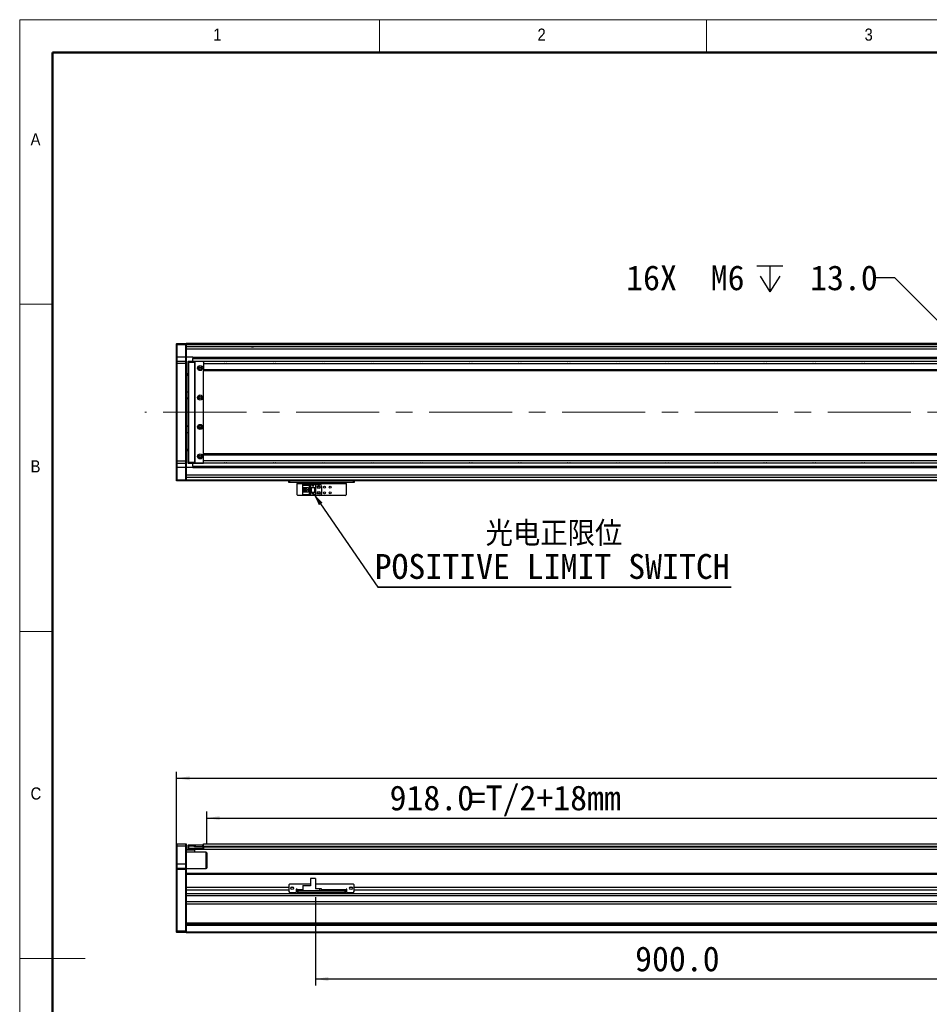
# Model space of a CAD drawing. Header units: millimetres. Extents: x 40 to 3320, y 40 to 2336.
# Tile 2 of 8: x 40 to 1153, y 1132 to 2336. Entities that reach past the tile are written whole.
import ezdxf

# ---------------------------------------------------------------- set-up
doc = ezdxf.new("R2010")
doc.units = ezdxf.units.MM
doc.header["$LTSCALE"] = 8
doc.linetypes.add('CENTERX2', pattern=[20.32, 12.7, -2.54, 2.54, -2.54])
doc.layers.add('DIMNS', color=7, linetype='Continuous')
doc.styles.add('SLDTEXTSTYLE0', font='Gothic.ttf', dxfattribs={"width": 0.913})
doc.styles.add('SLDTEXTSTYLE7', font='txt')
doc.styles.add('SLDTEXTSTYLE8', font='txt', dxfattribs={"bigfont": 'bigfont'})
doc.dimstyles.new('SLDDIMSTYLE1', dxfattribs={"dimtxt": 30.4, "dimasz": 16, "dimexe": 0, "dimexo": 0.0625, "dimgap": 7.6, "dimtad": 0, "dimtih": 1, "dimtoh": 1, "dimdec": 6, "dimrnd": 1e-09, "dimzin": 12, "dimdsep": 46, "dimtxsty": 'SLDTEXTSTYLE7', "dimsah": 1, "dimcen": 0, "dimadec": 0, "dimazin": 3, "dimtfac": 1, "dimtdec": 1, "dimtofl": 0, "dimtmove": 0, "dimatfit": 3, "dimfxl": 0, "dimfrac": 2, "dimtolj": 1, "dimtzin": 12, "dimarcsym": 0})
doc.dimstyles.new('SLDDIMSTYLE3', dxfattribs={"dimtxt": 30.4, "dimasz": 16, "dimexe": 0, "dimexo": 0.0625, "dimgap": 7.6, "dimtad": 2, "dimdec": 1, "dimrnd": 1e-09, "dimzin": 4, "dimdsep": 46, "dimtxsty": 'SLDTEXTSTYLE7', "dimsah": 1, "dimcen": 0.09, "dimadec": 0, "dimazin": 1, "dimtfac": 1, "dimtdec": 1, "dimtofl": 0, "dimtmove": 0, "dimatfit": 3, "dimfxl": 0, "dimfrac": 2, "dimtolj": 1, "dimtzin": 12, "dimarcsym": 0})
doc.dimstyles.new('SLDDIMSTYLE4', dxfattribs={"dimtxt": 0.18, "dimasz": 16, "dimexe": 0, "dimexo": 0.0625, "dimgap": 0, "dimtad": 0, "dimtih": 1, "dimtoh": 1, "dimdec": 0, "dimrnd": 1e-09, "dimzin": 0, "dimdsep": 46, "dimtxsty": 'Standard', "dimsah": 1, "dimcen": 0.09, "dimadec": 0, "dimazin": 0, "dimtfac": 16, "dimtdec": 0, "dimtofl": 0, "dimtmove": 0, "dimatfit": 3, "dimfxl": 0, "dimfrac": 2, "dimtolj": 1, "dimtzin": 0, "dimarcsym": 0})

# ---------------------------------------------------------------- blocks, each defined once
blk = doc.blocks.new('SW_SYMBOL_HOLE_DEPTH')
at = {"layer": 'DIMNS', "color": 0}
for p, q in [((0, 7000), (6400, 7000)), ((3200, 7000), (3200, 600)), ((800, 4440), (3200, 600)), ((5600, 4440), (3200, 600))]:
    blk.add_line(p, q, dxfattribs=at)
blk = doc.blocks.new('_D_1')
at = {"layer": 'DIMNS'}
for p, q in [((1110.4, 2020.3), (1084.7, 2020.3)), ((1199.9, 1930.8), (1110.4, 2020.3))]:
    blk.add_line(p, q, dxfattribs=at)
blk.add_solid([(1199.9, 1930.8), (1190.3, 1943.8), (1186.9, 1940.4)], dxfattribs=at)
at = {"layer": 'DIMNS', "xscale": 0.004985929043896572, "yscale": 0.004985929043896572, "zscale": 0.004985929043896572}
blk.add_blockref('SW_SYMBOL_HOLE_DEPTH', (941.6, 2000.2), dxfattribs=at)
at = {"layer": 'DIMNS', "char_height": 30.4, "attachment_point": 1, "style": 'SLDTEXTSTYLE7'}
for s, insert in [('16X  M6 ', (781.8, 2035.6)), (' 13.0', (986.1, 2035.6))]:
    blk.add_mtext(s, dxfattribs=dict(at, insert=insert))
blk = doc.blocks.new('SW_NOTE_3')
at = {"layer": 'DIMNS', "color": 0}
for p, q in [((0, 0), (432.2, 0)), ((432.2, 0), (0, 0)), ((0, 0), (432.2, 0)), ((432.2, 0), (0, 0)), ((0, 0), (432.2, 0)), ((432.2, 0), (0, 0))]:
    blk.add_line(p, q, dxfattribs=at)
at = {"layer": 'DIMNS', "color": 0, "char_height": 30.4, "attachment_point": 2}
for s, insert, style in [('光电正限位', (215.3, 80.9), 'SLDTEXTSTYLE8'), ('POSITIVE LIMIT SWITCH', (213.1, 40.7), 'SLDTEXTSTYLE7')]:
    blk.add_mtext(s, dxfattribs=dict(at, insert=insert, style=style))
blk = doc.blocks.new('_D_13')
at = {"layer": 'DIMNS'}
for p, q in [((231.7, 1307.1), (231.7, 1416.4)), ((2391.7, 1307.1), (2391.7, 1416.4)), ((231.7, 1408.4), (2391.7, 1408.4))]:
    blk.add_line(p, q, dxfattribs=at)
for points in [[(231.7, 1408.4), (247.7, 1406), (247.7, 1410.8)], [(2391.7, 1408.4), (2375.7, 1410.8), (2375.7, 1406)]]:
    blk.add_solid(points, dxfattribs=at)
at = {"layer": 'DIMNS', "insert": (1263.2, 1448.3), "char_height": 30.4, "attachment_point": 1, "style": 'SLDTEXTSTYLE7'}
blk.add_mtext('2160.0', dxfattribs=at)
blk = doc.blocks.new('_D_14')
at = {"layer": 'DIMNS'}
for p, q in [((268.7, 1327.6), (268.7, 1367.7)), ((1186.7, 1337.3), (1186.7, 1367.7)), ((268.7, 1359.7), (1186.7, 1359.7))]:
    blk.add_line(p, q, dxfattribs=at)
for points in [[(268.7, 1359.7), (284.7, 1357.3), (284.7, 1362.1)], [(1186.7, 1359.7), (1170.7, 1362.1), (1170.7, 1357.3)]]:
    blk.add_solid(points, dxfattribs=at)
at = {"layer": 'DIMNS', "char_height": 30.4, "attachment_point": 1, "style": 'SLDTEXTSTYLE7'}
for s, insert in [('918.0', (492.4, 1399.6)), ('=T/2+18mm', (589.2, 1399.6))]:
    blk.add_mtext(s, dxfattribs=dict(at, insert=insert))
blk = doc.blocks.new('_D_17')
at = {"layer": 'DIMNS'}
for p, q in [((1301.7, 1270.2), (1301.7, 1155)), ((401.7, 1263.2), (401.7, 1155)), ((401.7, 1163), (1301.7, 1163))]:
    blk.add_line(p, q, dxfattribs=at)
for points in [[(401.7, 1163), (417.7, 1160.6), (417.7, 1165.4)], [(1301.7, 1163), (1285.7, 1165.4), (1285.7, 1160.6)]]:
    blk.add_solid(points, dxfattribs=at)
at = {"layer": 'DIMNS', "insert": (792.7, 1202.8), "char_height": 30.4, "attachment_point": 1, "style": 'SLDTEXTSTYLE7'}
blk.add_mtext('900.0', dxfattribs=at)

msp = doc.modelspace()

# ---------------------------------------------------------------- linework, layer by layer
at = {"color": 7, "linetype": 'Continuous', "lineweight": 18}
for p, q in [((3320, 2336), (40, 2336)), ((40, 2336), (40, 40)), ((480, 2296), (480, 2336)), ((880, 2336), (880, 2296)), ((80, 2296), (3280, 2296)), ((80, 2296), (80, 80)), ((80, 1988), (40, 1988)), ((40, 1588), (80, 1588)), ((40, 1188), (120, 1188))]:
    msp.add_line(p, q, dxfattribs=at)
at = {"color": 7, "linetype": 'Continuous', "lineweight": 50}
for p, q in [((3280, 2296), (80, 2296)), ((80, 2296), (80, 80))]:
    msp.add_line(p, q, dxfattribs=at)
at = {"color": 7, "linetype": 'Continuous', "lineweight": 25}
for p, q in [((231.7023666, 1939.6901457), (232.0024164, 1939.9901433)), ((231.7023666, 1938.4901477), (231.7023666, 1939.6901457)), ((231.7023666, 1938.4901477), (232.0024164, 1938.4901477)), ((231.7023666, 1923.4901471), (231.7023666, 1938.4901477)), ((232.0024164, 1939.9901433), (232.0024164, 1938.4901477)), ((232.0024164, 1939.9901433), (243.4024007, 1939.9901433)), ((243.4024007, 1938.4901477), (232.0024164, 1938.4901477)), ((232.0024164, 1938.4901477), (232.0024164, 1923.4901471)), ((243.4024007, 1938.4901477), (243.4024007, 1939.9901433)), ((243.4024007, 1939.9901433), (243.7024505, 1939.6901457)), ((243.4024007, 1938.4901477), (243.7024505, 1938.4901477)), ((243.4024007, 1923.4901471), (243.4024007, 1938.4901477)), ((1215.7024087, 1939.9901433), (243.7024505, 1939.9901433)), ((243.7024505, 1939.9901433), (243.7024505, 1939.6901457)), ((243.7024505, 1939.6901457), (243.7024505, 1938.4901477)), ((1215.7024087, 1939.4901423), (243.7024505, 1939.4901423)), ((243.7024505, 1938.4901477), (243.7024505, 1923.4901471)), ((1215.7024087, 1938.4901477), (243.7024505, 1938.4901477)), ((361.7024214, 1939.7901474), (1215.7024087, 1939.7901474)), ((361.7024214, 1939.7901474), (361.7024214, 1939.590144)), ((361.7024214, 1939.590144), (1215.7024087, 1939.590144)), ((361.7024214, 1939.4901423), (361.7024214, 1939.590144)), ((1186.7024095, 1935.9950079), (243.7024505, 1935.9950079)), ((231.7023666, 1923.4901471), (232.0024164, 1923.4901471)), ((231.7023666, 1918.1901431), (231.7023666, 1923.4901471)), ((232.0024164, 1918.4901445), (231.7023666, 1918.1901431)), ((231.7023666, 1915.4901458), (231.7023666, 1918.1901431)), ((232.0024164, 1915.4901458), (231.7023666, 1915.4901458)), ((231.7023666, 1796.4901431), (231.7023666, 1915.4901458)), ((232.0024164, 1923.4901471), (232.0024164, 1918.4901445)), ((243.4024007, 1923.4901471), (232.0024164, 1923.4901471)), ((232.0024164, 1918.4901445), (232.0024164, 1915.4901458)), ((232.0024164, 1918.4901445), (243.4024007, 1918.4901445)), ((243.4024007, 1915.4901458), (232.0024164, 1915.4901458)), ((232.0024164, 1915.4901458), (232.0024164, 1796.4901431)), ((243.4024007, 1918.4901445), (243.4024007, 1923.4901471)), ((243.4024007, 1923.4901471), (243.7024505, 1923.4901471)), ((243.4024007, 1915.4901458), (243.4024007, 1918.4901445)), ((243.4024007, 1918.4901445), (243.7024505, 1918.1901431)), ((243.4024007, 1915.4901458), (243.7024505, 1915.4901458)), ((243.4024007, 1796.4901431), (243.4024007, 1915.4901458)), ((243.7024505, 1923.4901471), (243.7024505, 1918.1901431)), ((251.7024667, 1923.4901471), (243.7024505, 1923.4901471)), ((243.7024505, 1918.1901431), (243.7024505, 1915.4901458)), ((243.7024505, 1915.4901458), (243.7024505, 1796.4901431)), ((246.2023885, 1918.1901431), (246.5024383, 1918.4901445)), ((246.2023885, 1916.9901451), (246.2023885, 1918.1901431)), ((246.2023885, 1916.9901451), (246.5024383, 1916.9901451)), ((246.2023885, 1794.9901438), (246.2023885, 1916.9901451)), ((246.5024383, 1918.4901445), (246.5024383, 1916.9901451)), ((246.5024383, 1918.4901445), (253.702441, 1918.4901445)), ((253.702441, 1916.9901451), (246.5024383, 1916.9901451)), ((246.5024383, 1916.9901451), (246.5024383, 1794.9901438)), ((251.7024667, 1923.4901471), (1186.7024095, 1923.4901471)), ((251.7024667, 1923.4901471), (251.7024667, 1923.1829448)), ((251.7024667, 1923.1829448), (1186.7024095, 1923.1829448)), ((251.7024667, 1923.1829448), (251.7024667, 1922.1002488)), ((251.7024667, 1922.1002488), (251.7024667, 1921.7930464)), ((251.7024667, 1922.1002488), (1186.7024095, 1922.1002488)), ((251.7024667, 1918.4901445), (251.7024667, 1921.7930464)), ((251.7024667, 1921.7930464), (1186.7024095, 1921.7930464)), ((253.702441, 1918.4901445), (253.702441, 1916.9901451)), ((253.702441, 1918.4901445), (264.4024284, 1918.4901445)), ((264.4024284, 1918.1901431), (253.702441, 1918.1901431)), ((253.702441, 1916.9901451), (253.702441, 1794.9901438)), ((254.7023685, 1917.9901434), (254.2024047, 1917.4901462)), ((254.2024047, 1917.4901462), (254.2024047, 1794.4901428)), ((264.2023952, 1917.9901434), (254.7023685, 1917.9901434)), ((264.702359, 1917.4901462), (264.2023952, 1917.9901434)), ((264.4024284, 1918.4901445), (264.4024284, 1918.1901431)), ((264.702359, 1918.1901431), (264.4024284, 1918.4901445)), ((264.4024284, 1917.7901438), (264.4024284, 1918.1901431)), ((264.702359, 1918.1901431), (264.4024284, 1918.1901431)), ((264.702359, 1918.1901431), (264.702359, 1917.9901434)), ((2358.70246, 1917.9901434), (264.702359, 1917.9901434)), ((264.702359, 1917.9901434), (264.702359, 1917.4901462)), ((264.702359, 1917.3518187), (264.702359, 1917.4901462)), ((264.702359, 1917.3518187), (264.702359, 1914.9901411)), ((2358.70246, 1914.9901411), (264.702359, 1914.9901411)), ((264.702359, 1914.9901411), (264.702359, 1907.9901418)), ((246.2023885, 1902.9901429), (243.7024505, 1902.9901429)), ((2358.70246, 1907.9901418), (264.702359, 1907.9901418)), ((264.702359, 1907.9901418), (264.702359, 1906.9901398)), ((264.702359, 1804.9901454), (264.702359, 1906.9901435)), ((264.702359, 1906.9901398), (2358.70246, 1906.9901398)), ((246.2023885, 1900.9901462), (243.7024505, 1900.9901462)), ((243.7024505, 1880.9901448), (246.2023885, 1880.9901448)), ((243.7024505, 1873.4901445), (246.2023885, 1873.4901445)), ((246.2023885, 1872.4901444), (243.7024505, 1872.4901444)), ((243.7024505, 1839.4901445), (246.2023885, 1839.4901445)), ((246.2023885, 1838.4901444), (243.7024505, 1838.4901444)), ((246.2023885, 1830.9901441), (243.7024505, 1830.9901441)), ((243.7024505, 1810.9901427), (246.2023885, 1810.9901427)), ((246.2023885, 1808.9901461), (243.7024505, 1808.9901461)), ((232.0024164, 1796.4901431), (231.7023666, 1796.4901431)), ((231.7023666, 1793.7901458), (231.7023666, 1796.4901431)), ((232.0024164, 1796.4901431), (243.4024007, 1796.4901431)), ((232.0024164, 1796.4901431), (232.0024164, 1793.4901445)), ((243.4024007, 1796.4901431), (243.7024505, 1796.4901431)), ((243.4024007, 1793.4901445), (243.4024007, 1796.4901431)), ((243.7024505, 1796.4901431), (243.7024505, 1793.7901458)), ((246.2023885, 1794.9901438), (246.5024383, 1794.9901438)), ((246.2023885, 1793.7901458), (246.2023885, 1794.9901438)), ((246.5024383, 1794.9901438), (253.702441, 1794.9901438)), ((246.5024383, 1794.9901438), (246.5024383, 1793.4901445)), ((253.702441, 1794.9901438), (253.702441, 1793.4901445)), ((254.2024047, 1794.4901428), (254.7023685, 1793.9901455)), ((254.7023685, 1793.9901455), (264.2023952, 1793.9901455)), ((264.2023952, 1793.9901455), (264.702359, 1794.4901428)), ((264.4024284, 1793.7901458), (264.4024284, 1794.1901451)), ((2358.70246, 1804.9901491), (264.702359, 1804.9901491)), ((264.702359, 1803.9901471), (264.702359, 1804.9901491)), ((264.702359, 1803.9901471), (2358.70246, 1803.9901471)), ((264.702359, 1796.9901478), (264.702359, 1803.9901471)), ((264.702359, 1794.6284702), (264.702359, 1796.9901478)), ((264.702359, 1796.9901478), (2358.70246, 1796.9901478)), ((264.702359, 1794.4901428), (264.702359, 1794.6284702)), ((264.702359, 1793.9901455), (264.702359, 1794.4901428)), ((264.702359, 1793.9901455), (264.702359, 1793.7901458)), ((264.702359, 1793.9901455), (2358.70246, 1793.9901455)), ((232.0024164, 1793.4901445), (231.7023666, 1793.7901458)), ((231.7023666, 1788.4901418), (231.7023666, 1793.7901458)), ((232.0024164, 1788.4901418), (231.7023666, 1788.4901418)), ((231.7023666, 1773.4901412), (231.7023666, 1788.4901418)), ((243.4024007, 1793.4901445), (232.0024164, 1793.4901445)), ((232.0024164, 1793.4901445), (232.0024164, 1788.4901418)), ((243.4024007, 1788.4901418), (232.0024164, 1788.4901418)), ((232.0024164, 1788.4901418), (232.0024164, 1773.4901412)), ((243.4024007, 1793.4901445), (243.7024505, 1793.7901458)), ((243.4024007, 1788.4901418), (243.4024007, 1793.4901445)), ((243.7024505, 1788.4901418), (243.4024007, 1788.4901418)), ((243.4024007, 1773.4901412), (243.4024007, 1788.4901418)), ((243.7024505, 1793.7901458), (243.7024505, 1788.4901418)), ((243.7024505, 1788.4901418), (243.7024505, 1773.4901412)), ((251.7024667, 1788.4901418), (243.7024505, 1788.4901418)), ((246.2023885, 1793.7901458), (246.5024383, 1793.4901445)), ((253.702441, 1793.4901445), (246.5024383, 1793.4901445)), ((251.7024667, 1790.1872425), (251.7024667, 1793.4901445)), ((251.7024667, 1790.1872425), (1183.9061172, 1790.1872425)), ((251.7024667, 1790.1872425), (251.7024667, 1789.8800401)), ((251.7024667, 1789.8800401), (1183.8738264, 1789.8800401)), ((251.7024667, 1789.8800401), (251.7024667, 1788.7973441)), ((251.7024667, 1788.7973441), (1183.7600262, 1788.7973441)), ((251.7024667, 1788.7973441), (251.7024667, 1788.4901418)), ((251.7024667, 1788.4901418), (1183.7277354, 1788.4901418)), ((253.702441, 1793.7901458), (264.4024284, 1793.7901458)), ((264.4024284, 1793.4901445), (253.702441, 1793.4901445)), ((264.4024284, 1793.7901458), (264.702359, 1793.7901458)), ((264.4024284, 1793.4901445), (264.702359, 1793.7901458)), ((264.4024284, 1793.7901458), (264.4024284, 1793.4901445)), ((232.0024164, 1773.4901412), (231.7023666, 1773.4901412)), ((231.7023666, 1772.2901432), (231.7023666, 1773.4901412)), ((232.0024164, 1771.9901456), (231.7023666, 1772.2901432)), ((232.0024164, 1773.4901412), (243.4024007, 1773.4901412)), ((232.0024164, 1773.4901412), (232.0024164, 1771.9901456)), ((243.4024007, 1771.9901456), (232.0024164, 1771.9901456)), ((243.7024505, 1773.4901412), (243.4024007, 1773.4901412)), ((243.4024007, 1771.9901456), (243.4024007, 1773.4901412)), ((243.7024505, 1772.2901432), (243.4024007, 1771.9901456)), ((1186.7024095, 1775.985281), (243.7024505, 1775.985281)), ((243.7024505, 1773.4901412), (243.7024505, 1772.2901432)), ((243.7024505, 1772.2901432), (243.7024505, 1771.9901456)), ((1301.7024097, 1771.9901456), (243.7024505, 1771.9901456)), ((369.2024143, 1769.9901415), (369.2024143, 1771.9901456)), ((370.2024014, 1769.9901415), (369.2024143, 1769.9901415)), ((370.2024014, 1771.9901456), (370.2024014, 1769.9901415)), ((448.2024105, 1769.9901415), (370.2024014, 1769.9901415)), ((379.2024047, 1769.9901415), (379.2024047, 1768.990147)), ((439.2024071, 1768.990147), (439.2024071, 1769.9901415)), ((448.2024105, 1769.9901415), (448.2024105, 1771.9901456)), ((449.2023976, 1769.9901415), (448.2024105, 1769.9901415)), ((449.2023976, 1771.9901456), (449.2023976, 1769.9901415)), ((379.2024047, 1768.990147), (439.2024071, 1768.990147)), ((379.2024047, 1755.1901443), (379.2024047, 1768.990147)), ((386.502424, 1766.8901412), (386.502424, 1767.6901473)), ((386.502424, 1767.6901473), (395.7024009, 1767.6901473)), ((386.502424, 1766.8901412), (386.502424, 1766.3901477)), ((394.8024304, 1766.8901412), (386.502424, 1766.8901412)), ((386.502424, 1763.7901409), (386.502424, 1766.3901477)), ((394.302407, 1766.3901477), (386.502424, 1766.3901477)), ((386.502424, 1763.7901409), (392.7023799, 1763.7901409)), ((386.502424, 1758.190143), (386.502424, 1763.7901409)), ((386.502424, 1755.5901436), (386.502424, 1758.190143)), ((392.7023799, 1758.190143), (386.502424, 1758.190143)), ((387.8024013, 1758.190143), (387.8024013, 1763.7901409)), ((388.3024247, 1763.4401424), (388.3024247, 1763.7901409)), ((392.7023799, 1763.4401424), (388.3024247, 1763.4401424)), ((388.3024247, 1758.5401414), (388.3024247, 1763.4401424)), ((388.3024247, 1758.190143), (388.3024247, 1758.5401414)), ((388.3024247, 1758.5401414), (392.7023799, 1758.5401414)), ((389.2624171, 1761.7901443), (389.2624171, 1760.190147)), ((391.1024125, 1761.7901443), (389.2624171, 1761.7901443)), ((389.2624171, 1760.190147), (391.1024125, 1760.190147)), ((391.1024125, 1761.7901443), (391.1024125, 1760.190147)), ((392.7023799, 1763.7901409), (392.7023799, 1758.190143)), ((394.302407, 1766.3901477), (394.8024304, 1766.8901412)), ((394.302407, 1755.5901436), (394.302407, 1766.3901477)), ((394.8024304, 1755.0901426), (394.8024304, 1766.8901412)), ((395.7024009, 1767.6901473), (395.7024009, 1763.9901443)), ((395.7024009, 1767.6901473), (401.7023833, 1767.6901473)), ((395.7024009, 1763.9901443), (401.7023833, 1763.9901443)), ((395.7024009, 1763.9901443), (395.7024009, 1757.990147)), ((395.7024009, 1757.990147), (395.7024009, 1754.290144)), ((401.7023833, 1757.990147), (395.7024009, 1757.990147)), ((396.2024243, 1763.9901443), (396.2024243, 1757.990147)), ((396.5024145, 1763.9901443), (396.5024145, 1757.990147)), ((398.1023819, 1766.1901443), (398.3024151, 1766.1901443)), ((398.7024219, 1764.9901463), (398.1023819, 1766.1901443)), ((398.3024151, 1766.5901436), (399.1024287, 1766.5901436)), ((398.3024151, 1766.1901443), (398.3024151, 1766.5901436)), ((399.3024023, 1766.1901443), (398.7024219, 1764.9901463)), ((399.1024287, 1766.5901436), (399.1024287, 1766.1901443)), ((399.1024287, 1766.1901443), (399.3024023, 1766.1901443)), ((400.9024293, 1757.990147), (400.9024293, 1763.9901443)), ((401.2024195, 1757.990147), (401.2024195, 1763.9901443)), ((401.7023833, 1767.6901473), (401.7023833, 1763.9901443)), ((401.7023833, 1767.6901473), (407.2024019, 1767.6901473)), ((401.7023833, 1763.9901443), (401.7023833, 1757.990147)), ((401.7023833, 1757.990147), (401.7023833, 1754.290144)), ((409.2024357, 1765.6901433), (409.2024357, 1756.290148)), ((439.2024071, 1768.990147), (439.2024071, 1755.1901443)), ((379.2024047, 1755.1901443), (380.2023919, 1754.1901423)), ((438.20242, 1754.1901423), (380.2023919, 1754.1901423)), ((386.502424, 1755.5901436), (394.302407, 1755.5901436)), ((386.502424, 1755.5901436), (386.502424, 1755.0901426)), ((386.502424, 1755.0901426), (394.8024304, 1755.0901426)), ((386.502424, 1754.290144), (386.502424, 1755.0901426)), ((395.7024009, 1754.290144), (386.502424, 1754.290144)), ((394.8024304, 1755.0901426), (394.302407, 1755.5901436)), ((401.7023833, 1754.290144), (395.7024009, 1754.290144)), ((398.1023819, 1756.5901457), (398.3024151, 1756.5901457)), ((398.7024219, 1755.3901477), (398.1023819, 1756.5901457)), ((398.3024151, 1756.990145), (399.1024287, 1756.990145)), ((398.3024151, 1756.5901457), (398.3024151, 1756.990145)), ((399.3024023, 1756.5901457), (398.7024219, 1755.3901477)), ((399.1024287, 1756.990145), (399.1024287, 1756.5901457)), ((399.1024287, 1756.5901457), (399.3024023, 1756.5901457)), ((407.2024019, 1754.290144), (401.7023833, 1754.290144)), ((438.20242, 1754.1901423), (439.2024071, 1755.1901443)), ((232.0024164, 1328.4080286), (231.7023666, 1328.108031)), ((231.7023666, 1325.40803), (231.7023666, 1328.108031)), ((232.0024164, 1325.40803), (231.7023666, 1325.40803)), ((231.7023666, 1303.4080301), (231.7023666, 1325.40803)), ((232.0024164, 1328.4080286), (232.0024164, 1325.40803)), ((232.0024164, 1328.4080286), (243.4024007, 1328.4080286)), ((243.4024007, 1325.40803), (232.0024164, 1325.40803)), ((232.0024164, 1325.40803), (232.0024164, 1303.4080301)), ((243.4024007, 1325.40803), (243.4024007, 1328.4080286)), ((243.4024007, 1328.4080286), (243.7024505, 1328.108031)), ((243.4024007, 1303.4080301), (243.4024007, 1325.40803)), ((243.4024007, 1325.40803), (243.7024505, 1325.40803)), ((243.7024505, 1328.108031), (243.7024505, 1325.40803)), ((243.7024505, 1325.40803), (243.7024505, 1303.4080301)), ((246.2023885, 1326.6080354), (246.5024383, 1326.908033)), ((246.2023885, 1325.40803), (246.2023885, 1326.6080354)), ((246.2023885, 1325.40803), (246.5024383, 1325.40803)), ((246.2023885, 1322.9080323), (246.2023885, 1325.40803)), ((246.5024383, 1326.908033), (246.5024383, 1325.40803)), ((246.5024383, 1326.908033), (253.702441, 1326.908033)), ((246.5024383, 1325.40803), (246.5024383, 1322.9080323)), ((253.702441, 1325.40803), (246.5024383, 1325.40803)), ((253.702441, 1326.908033), (253.702441, 1325.40803)), ((253.702441, 1324.6080313), (253.702441, 1325.40803)), ((253.702441, 1324.9080289), (264.4024284, 1324.9080289)), ((264.4024284, 1324.6080313), (253.702441, 1324.6080313)), ((254.2024047, 1325.1080323), (254.2024047, 1327.1080289)), ((254.2024047, 1327.1080289), (254.7023685, 1327.1080289)), ((254.7023685, 1325.1080323), (254.2024047, 1325.1080323)), ((254.2024047, 1325.1080323), (254.2024047, 1324.9080289)), ((254.7023685, 1327.1080289), (254.7023685, 1325.1080323)), ((254.7023685, 1327.1080289), (264.2023952, 1327.1080289)), ((254.7023685, 1325.1080323), (264.2023952, 1325.1080323)), ((264.2023952, 1325.1080323), (264.2023952, 1327.1080289)), ((264.2023952, 1327.1080289), (264.702359, 1327.1080289)), ((264.702359, 1325.1080323), (264.2023952, 1325.1080323)), ((264.4024284, 1324.9080289), (264.4024284, 1324.6080313)), ((264.4024284, 1324.9080289), (264.702359, 1324.6080313)), ((264.702359, 1324.9080289), (264.4024284, 1324.9080289)), ((264.4024284, 1322.9080323), (264.4024284, 1324.6080313)), ((264.4024284, 1324.6080313), (264.702359, 1324.6080313)), ((264.702359, 1328.2580335), (2358.70246, 1328.2580335)), ((264.702359, 1327.1080289), (264.702359, 1328.2580335)), ((264.702359, 1327.1080289), (264.702359, 1326.9163478)), ((264.702359, 1325.2580349), (264.702359, 1326.9163478)), ((264.702359, 1324.7580339), (264.702359, 1325.2580349)), ((264.702359, 1324.6080313), (264.702359, 1324.7580339)), ((264.702359, 1324.6080313), (264.702359, 1322.9080323)), ((243.7024505, 1321.4080293), (246.5024383, 1321.4080293)), ((253.702441, 1320.4080347), (243.7024505, 1320.4080347)), ((268.2024629, 1317.9080297), (243.7024505, 1317.9080297)), ((246.2023885, 1321.7080344), (246.2023885, 1322.9080323)), ((246.5024383, 1322.9080323), (246.2023885, 1322.9080323)), ((246.5024383, 1321.4080293), (246.2023885, 1321.7080344)), ((246.5024383, 1322.9080323), (246.5024383, 1321.4080293)), ((246.5024383, 1322.9080323), (264.4024284, 1322.9080323)), ((264.4024284, 1321.4080293), (246.5024383, 1321.4080293)), ((253.702441, 1321.4080293), (253.702441, 1320.4080347)), ((253.702441, 1320.4080347), (253.702441, 1317.9080297)), ((264.4024284, 1322.9080323), (264.702359, 1322.9080323)), ((264.4024284, 1321.4080293), (264.4024284, 1322.9080323)), ((264.4024284, 1321.4080293), (264.702359, 1321.7080344)), ((264.702359, 1322.9080323), (264.702359, 1321.7080344)), ((264.702359, 1321.7580352), (1186.7024095, 1321.7580352)), ((268.7024267, 1317.4080286), (268.2024629, 1317.9080297)), ((268.2024629, 1297.9080338), (268.2024629, 1317.9080297)), ((268.7024267, 1317.4080286), (268.7024267, 1298.4080348)), ((232.0024164, 1303.4080301), (231.7023666, 1303.4080301)), ((231.7023666, 1298.1080298), (231.7023666, 1303.4080301)), ((232.0024164, 1303.4080301), (232.0024164, 1298.4080348)), ((243.4024007, 1303.4080301), (232.0024164, 1303.4080301)), ((243.4024007, 1298.4080348), (243.4024007, 1303.4080301)), ((243.7024505, 1303.4080301), (243.4024007, 1303.4080301)), ((243.7024505, 1303.4080301), (243.7024505, 1298.1080298)), ((232.0024164, 1298.4080348), (231.7023666, 1298.1080298)), ((231.7023666, 1296.9080318), (231.7023666, 1298.1080298)), ((232.0024164, 1296.9080318), (231.7023666, 1296.9080318)), ((231.7023666, 1222.0322964), (231.7023666, 1296.9080318)), ((232.0024164, 1298.4080348), (232.0024164, 1296.9080318)), ((232.0024164, 1298.4080348), (243.4024007, 1298.4080348)), ((232.0024164, 1296.9080318), (232.0024164, 1221.9080323)), ((243.4024007, 1296.9080318), (232.0024164, 1296.9080318)), ((243.4024007, 1296.9080318), (243.4024007, 1298.4080348)), ((243.7024505, 1298.1080298), (243.4024007, 1298.4080348)), ((243.4024007, 1221.9080323), (243.4024007, 1296.9080318)), ((243.7024505, 1296.9080318), (243.4024007, 1296.9080318)), ((243.7024505, 1298.1080298), (243.7024505, 1296.9080318)), ((243.7024505, 1297.9080338), (268.2024629, 1297.9080338)), ((243.7024505, 1296.9080318), (243.7024505, 1291.6221801)), ((1186.7024095, 1291.9092883), (243.7024505, 1291.9092883)), ((1301.7024097, 1291.9080366), (243.7024505, 1291.9080366)), ((243.7024505, 1291.6221801), (243.7024505, 1290.9080345)), ((243.7024505, 1290.9080345), (243.7024505, 1274.904925)), ((268.2024629, 1297.9080338), (268.7024267, 1298.4080348)), ((370.2024014, 1278.9080363), (369.2024143, 1277.908038)), ((369.2024143, 1277.908038), (369.2024143, 1269.9080367)), ((395.7024009, 1278.9080363), (370.2024014, 1278.9080363)), ((386.502424, 1277.408037), (394.302407, 1277.408037)), ((386.502424, 1277.408037), (386.502424, 1276.908036)), ((386.502424, 1276.908036), (386.502424, 1270.9080387)), ((395.7024009, 1276.908036), (386.502424, 1276.908036)), ((394.8024304, 1276.908036), (394.302407, 1277.408037)), ((395.7024009, 1285.8080376), (395.7024009, 1276.908036)), ((401.7023833, 1285.8080376), (395.7024009, 1285.8080376)), ((401.7023833, 1285.8080376), (401.7023833, 1273.4080363)), ((448.2024105, 1278.9080363), (401.7023833, 1278.9080363)), ((449.2023976, 1277.908038), (448.2024105, 1278.9080363)), ((449.2023976, 1269.9080367), (449.2023976, 1277.908038)), ((243.7024505, 1274.904925), (243.7024505, 1271.5049271)), ((369.2024143, 1274.904925), (243.7024505, 1274.904925)), ((243.7024505, 1271.5049271), (243.7024505, 1267.2441859)), ((369.2024143, 1271.5049271), (243.7024505, 1271.5049271)), ((2379.7023685, 1267.2441859), (243.7024505, 1267.2441859)), ((243.7024505, 1267.2441859), (243.7024505, 1265.9365159)), ((243.7024505, 1265.9365159), (243.7024505, 1228.7080322)), ((2379.7023685, 1264.6461088), (243.7024505, 1264.6461088)), ((369.2024143, 1269.9080367), (370.2024014, 1268.9080384)), ((370.2024014, 1268.9080384), (378.2024176, 1268.9080384)), ((374.5794685, 1274.904925), (371.8253763, 1274.904925)), ((379.2024047, 1272.908039), (378.2024176, 1272.908039)), ((378.2024176, 1272.908039), (378.2024176, 1268.9080384)), ((379.2024047, 1271.5049271), (378.2024176, 1271.5049271)), ((379.2024047, 1271.908037), (379.2024047, 1272.908039)), ((379.2024047, 1271.908037), (379.2024047, 1270.9080387)), ((379.2024047, 1268.9080384), (379.2024047, 1270.9080387)), ((379.2024047, 1270.9080387), (380.2023919, 1270.9080387)), ((380.2023919, 1268.9080384), (379.2024047, 1268.9080384)), ((380.2023919, 1270.9080387), (380.2023919, 1268.9080384)), ((438.20242, 1270.9080387), (380.2023919, 1270.9080387)), ((438.20242, 1268.9080384), (380.2023919, 1268.9080384)), ((407.2024019, 1273.4080363), (401.7023833, 1273.4080363)), ((407.2024019, 1270.9080387), (407.2024019, 1273.4080363)), ((409.2024357, 1273.4080363), (407.2024019, 1273.4080363)), ((409.2024357, 1270.9080387), (409.2024357, 1273.4080363)), ((438.20242, 1268.9080384), (438.20242, 1270.9080387)), ((438.20242, 1270.9080387), (439.2024071, 1270.9080387)), ((439.2024071, 1268.9080384), (438.20242, 1268.9080384)), ((440.2023942, 1272.908039), (439.2024071, 1272.908039)), ((439.2024071, 1272.908039), (439.2024071, 1271.908037)), ((439.2024071, 1270.9080387), (439.2024071, 1271.908037)), ((440.2023942, 1271.5049271), (439.2024071, 1271.5049271)), ((439.2024071, 1270.9080387), (439.2024071, 1268.9080384)), ((440.2023942, 1268.9080384), (440.2023942, 1272.908039)), ((440.2023942, 1268.9080384), (448.2024105, 1268.9080384)), ((446.5794356, 1274.904925), (443.825403, 1274.904925)), ((448.2024105, 1268.9080384), (449.2023976, 1269.9080367)), ((2174.2024214, 1274.904925), (449.2023976, 1274.904925)), ((2174.2024214, 1271.5049271), (449.2023976, 1271.5049271)), ((2379.7023685, 1257.1405541), (243.7024505, 1257.1405541)), ((2379.7023685, 1254.5424808), (243.7024505, 1254.5424808)), ((2379.7023685, 1231.4080322), (243.7024505, 1231.4080322)), ((2379.7023685, 1229.4080319), (243.7024505, 1229.4080319)), ((243.7024505, 1228.7080322), (243.7024505, 1228.4080327)), ((2379.7023685, 1228.4080327), (243.7024505, 1228.4080327)), ((243.7024505, 1228.4080327), (243.7024505, 1220.4080322)), ((231.7023666, 1222.0322964), (232.0024164, 1221.9080323)), ((231.7023666, 1220.2080322), (231.7023666, 1222.0322964)), ((231.7023666, 1220.2080322), (232.0024164, 1219.9080322)), ((232.0024164, 1221.9080323), (243.4024007, 1221.9080323)), ((232.0024164, 1221.9080323), (232.0024164, 1219.9080322)), ((243.4024007, 1219.9080322), (232.0024164, 1219.9080322)), ((243.7024505, 1222.0322964), (243.4024007, 1221.9080323)), ((243.4024007, 1219.9080322), (243.4024007, 1221.9080323)), ((243.7024505, 1220.2080322), (243.4024007, 1219.9080322)), ((2379.7023685, 1220.4080322), (243.7024505, 1220.4080322)), ((243.7024505, 1220.4080322), (243.7024505, 1219.4080322)), ((2379.7023685, 1219.4080322), (243.7024505, 1219.4080322))]:
    msp.add_line(p, q, dxfattribs=at)
at = {"color": 8, "linetype": 'Continuous', "lineweight": 25}
for p, q in [((1186.7024095, 1932.9950093), (243.7024505, 1932.9950093)), ((246.2023885, 1901.9901445), (243.7024505, 1901.9901445)), ((246.2023885, 1809.9901444), (243.7024505, 1809.9901444)), ((1186.7024095, 1778.9852796), (243.7024505, 1778.9852796)), ((1301.7024097, 1772.9901476), (243.7024505, 1772.9901476)), ((264.702359, 1325.2580349), (1186.7024095, 1325.2580349)), ((264.702359, 1324.7580339), (1186.7024095, 1324.7580339)), ((1301.7024097, 1290.9080345), (243.7024505, 1290.9080345)), ((386.502424, 1271.908037), (379.2024047, 1271.908037)), ((439.2024071, 1271.908037), (409.2024357, 1271.908037))]:
    msp.add_line(p, q, dxfattribs=at)
at = {"color": 7, "linetype": 'Continuous', "lineweight": 25, "flags": 128}
for points in [[(290.1816757, 1917.9901434), (290.3641851, 1918.0477364), (291.7024286, 1918.240144)], [(291.7024286, 1918.240144), (293.0406721, 1918.0477364), (293.2230623, 1917.9901434)], [(350.1817377, 1917.9901434), (350.3641875, 1918.0477364), (351.702431, 1918.240144)], [(351.702431, 1918.240144), (353.0406148, 1918.0477364), (353.2231243, 1917.9901434)], [(410.18174, 1917.9901434), (410.3641899, 1918.0477364), (411.7024333, 1918.240144)], [(411.7024333, 1918.240144), (413.0406172, 1918.0477364), (413.2231266, 1917.9901434)], [(470.1817424, 1917.9901434), (470.3641922, 1918.0477364), (471.7024357, 1918.240144)], [(471.7024357, 1918.240144), (473.0406196, 1918.0477364), (473.2230694, 1917.9901434)], [(530.1817448, 1917.9901434), (530.3641946, 1918.0477364), (531.7024381, 1918.240144)], [(531.7024381, 1918.240144), (533.040622, 1918.0477364), (533.2230718, 1917.9901434)], [(590.1817472, 1917.9901434), (590.364197, 1918.0477364), (591.7023809, 1918.240144)], [(591.7023809, 1918.240144), (593.0406244, 1918.0477364), (593.2230742, 1917.9901434)], [(650.1817496, 1917.9901434), (650.3641994, 1918.0477364), (651.7023833, 1918.240144)], [(651.7023833, 1918.240144), (653.0406268, 1918.0477364), (653.2230766, 1917.9901434)], [(710.1816924, 1917.9901434), (710.3642018, 1918.0477364), (711.7023857, 1918.240144)], [(711.7023857, 1918.240144), (713.0406291, 1918.0477364), (713.223079, 1917.9901434)], [(770.1816947, 1917.9901434), (770.3642042, 1918.0477364), (771.702388, 1918.240144)], [(771.702388, 1918.240144), (773.0406315, 1918.0477364), (773.2230813, 1917.9901434)], [(830.1817269, 1917.9901434), (830.3641767, 1918.0477364), (831.7024202, 1918.240144)], [(831.7024202, 1918.240144), (833.0406339, 1918.0477364), (833.2231135, 1917.9901434)], [(890.1817293, 1917.9901434), (890.3641791, 1918.0477364), (891.7024226, 1918.240144)], [(891.7024226, 1918.240144), (893.0406363, 1918.0477364), (893.2230861, 1917.9901434)], [(950.1817317, 1917.9901434), (950.3641815, 1918.0477364), (951.7023952, 1918.240144)], [(951.7023952, 1918.240144), (953.0406387, 1918.0477364), (953.2230885, 1917.9901434)], [(1010.1817341, 1917.9901434), (1010.3641839, 1918.0477364), (1011.7023976, 1918.240144)], [(1011.7023976, 1918.240144), (1013.0406411, 1918.0477364), (1013.2230909, 1917.9901434)], [(1070.1817216, 1917.9901434), (1070.3641863, 1918.0477364), (1071.7024149, 1918.240144)], [(1071.7024149, 1918.240144), (1073.0406434, 1918.0477364), (1073.2230933, 1917.9901434)], [(1130.1817239, 1917.9901434), (1130.3641738, 1918.0477364), (1131.7024023, 1918.240144)], [(1131.7024023, 1918.240144), (1133.0406458, 1918.0477364), (1133.2230957, 1917.9901434)], [(291.7024286, 1793.740145), (290.3641851, 1793.9325525), (290.1816757, 1793.9901455)], [(293.2230623, 1793.9901455), (293.0406721, 1793.9325525), (291.7024286, 1793.740145)], [(351.702431, 1793.740145), (350.3641875, 1793.9325525), (350.1817377, 1793.9901455)], [(353.2231243, 1793.9901455), (353.0406148, 1793.9325525), (351.702431, 1793.740145)], [(411.7024333, 1793.740145), (410.3641899, 1793.9325525), (410.18174, 1793.9901455)], [(413.2231266, 1793.9901455), (413.0406172, 1793.9325525), (411.7024333, 1793.740145)], [(471.7024357, 1793.740145), (470.3641922, 1793.9325525), (470.1817424, 1793.9901455)], [(473.2230694, 1793.9901455), (473.0406196, 1793.9325525), (471.7024357, 1793.740145)], [(531.7024381, 1793.740145), (530.3641946, 1793.9325525), (530.1817448, 1793.9901455)], [(533.2230718, 1793.9901455), (533.040622, 1793.9325525), (531.7024381, 1793.740145)], [(591.7023809, 1793.740145), (590.364197, 1793.9325525), (590.1817472, 1793.9901455)], [(593.2230742, 1793.9901455), (593.0406244, 1793.9325525), (591.7023809, 1793.740145)], [(651.7023833, 1793.740145), (650.3641994, 1793.9325525), (650.1817496, 1793.9901455)], [(653.2230766, 1793.9901455), (653.0406268, 1793.9325525), (651.7023833, 1793.740145)], [(711.7023857, 1793.740145), (710.3642018, 1793.9325525), (710.1816924, 1793.9901455)], [(713.223079, 1793.9901455), (713.0406291, 1793.9325525), (711.7023857, 1793.740145)], [(771.702388, 1793.740145), (770.3642042, 1793.9325525), (770.1816947, 1793.9901455)], [(773.2230813, 1793.9901455), (773.0406315, 1793.9325525), (771.702388, 1793.740145)], [(831.7024202, 1793.740145), (830.3641767, 1793.9325525), (830.1817269, 1793.9901455)], [(833.2231135, 1793.9901455), (833.0406339, 1793.9325525), (831.7024202, 1793.740145)], [(891.7024226, 1793.740145), (890.3641791, 1793.9325525), (890.1817293, 1793.9901455)], [(893.2230861, 1793.9901455), (893.0406363, 1793.9325525), (891.7024226, 1793.740145)], [(951.7023952, 1793.740145), (950.3641815, 1793.9325525), (950.1817317, 1793.9901455)], [(953.2230885, 1793.9901455), (953.0406387, 1793.9325525), (951.7023952, 1793.740145)], [(1011.7023976, 1793.740145), (1010.3641839, 1793.9325525), (1010.1817341, 1793.9901455)], [(1013.2230909, 1793.9901455), (1013.0406411, 1793.9325525), (1011.7023976, 1793.740145)], [(1071.7024149, 1793.740145), (1070.3641863, 1793.9325525), (1070.1817216, 1793.9901455)], [(1073.2230933, 1793.9901455), (1073.0406434, 1793.9325525), (1071.7024149, 1793.740145)], [(1131.7024023, 1793.740145), (1130.3641738, 1793.9325525), (1130.1817239, 1793.9901455)], [(1133.2230957, 1793.9901455), (1133.0406458, 1793.9325525), (1131.7024023, 1793.740145)]]:
    msp.add_lwpolyline(points, dxfattribs=at)
at = {"color": 7, "linetype": 'Continuous', "lineweight": 25}
for centre, radius in [((260.7024095, 1909.9901445), 3.15), ((260.7024095, 1909.9901445), 1.7), ((260.7024095, 1909.9901445), 1.6), ((260.7024095, 1909.9901445), 1.25), ((260.7024095, 1873.9901445), 3.15), ((260.7024095, 1873.9901445), 1.7), ((260.7024095, 1873.9901445), 1.6), ((260.7024095, 1873.9901445), 1.25), ((260.7024095, 1837.9901445), 3.15), ((260.7024095, 1837.9901445), 1.7), ((260.7024095, 1837.9901445), 1.6), ((260.7024095, 1837.9901445), 1.25), ((260.7024095, 1801.9901445), 3.15), ((260.7024095, 1801.9901445), 1.7), ((260.7024095, 1801.9901445), 1.6), ((260.7024095, 1801.9901445), 1.25), ((405.7024095, 1764.4901445), 1.75), ((405.7024095, 1757.4901445), 1.75), ((405.7024095, 1764.4901445), 1.25), ((405.7024095, 1757.4901445), 1.25), ((412.7024095, 1764.4901445), 1.25), ((412.7024095, 1757.4901445), 1.25), ((419.7024095, 1764.4901445), 1.25), ((419.7024095, 1757.4901445), 1.25), ((373.2024095, 1273.9080372), 1.7), ((445.2024095, 1273.9080372), 1.7)]:
    msp.add_circle(centre, radius, dxfattribs=at)
for centre, start, end in [((407.2024095, 1765.6901445), 0, 90), ((407.2024095, 1756.2901445), 270, 0)]:
    msp.add_arc(centre, 2, start, end, dxfattribs=at)
msp.add_open_spline([(326.3523967, 1935.9950079), (326.3366684, 1935.986206), (326.3052539, 1935.9686259), (326.0632389, 1935.8422179), (325.6919107, 1935.6786397), (325.1900469, 1935.5272195), (324.6351858, 1935.4824585), (324.1336598, 1935.5516961), (323.6943736, 1935.6867136), (323.3222951, 1935.8506737), (323.0891083, 1935.9746546), (323.0630933, 1935.9890732), (323.0523856, 1935.9950079)], degree=3, knots=[0, 0, 0, 0, 0.0970949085, 0.1939299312, 0.2974951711, 0.4111399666, 0.5173855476, 0.6075705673, 0.6998069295, 0.8065997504, 0.9203964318, 1, 1, 1, 1], dxfattribs=at)
at = {"layer": 'DIMNS', "linetype": 'CENTERX2', "lineweight": 18}
msp.add_line((2430.5024095, 1855.9901445), (192.9024095, 1855.9901445), dxfattribs=at)

# ---------------------------------------------------------------- block references
at = {"layer": 'DIMNS'}
msp.add_blockref('SW_NOTE_3', (478.1609195, 1641.890166), dxfattribs=at)

# ---------------------------------------------------------------- texts
at = {"color": 7, "linetype": 'Continuous', "lineweight": 0, "char_height": 14.8166667, "attachment_point": 1, "style": 'SLDTEXTSTYLE0'}
for s, insert in [('1', (276.6666667, 2325.1704848)), ('2', (673.3333333, 2325.1704848)), ('3', (1073.3333333, 2325.1704848)), ('A', (53.3333333, 2197.1704528)), ('B', (53.3333333, 1797.1704528)), ('C', (53.3333333, 1397.1704528))]:
    msp.add_mtext(s, dxfattribs=dict(at, insert=insert))

# ---------------------------------------------------------------- dimensions: what is measured, and where the dimension line sits
at = {"layer": 'DIMNS'}
dim = msp.add_diameter_dim_2p(p1=(1203.4701765, 1927.2223775), p2=(1199.9346425, 1930.7579114), text='16X  M6 {\\fGDT;x} 13.0\\P', dimstyle='SLDDIMSTYLE1', override={"dimpost": '<>'}, dxfattribs=at)
dim.commit()
dim.dimension.update_dxf_attribs({"geometry": '_D_1', "text_midpoint": (926.8937819, 2020.3120134), "dimtype": 163})
for base, p1, p2, picture, middle in [((2391.7024095, 1408.4080322), (231.7024095, 1296.9080322), (2391.7024095, 1296.9080322), '_D_13', (1322.6501918, 1408.4080322)), ((1301.7024095, 1162.9610063), (401.7024095, 1273.4080372), (1301.7024095, 1280.4080372), '_D_17', (841.0798305, 1162.9610063))]:
    dim = msp.add_linear_dim(base=base, p1=p1, p2=p2, angle=0, dimstyle='SLDDIMSTYLE3', dxfattribs=at)
    dim.commit()
    dim.dimension.update_dxf_attribs({"geometry": picture, "text_midpoint": middle, "dimtype": 160})
dim = msp.add_linear_dim(base=(1186.7024095, 1359.6673842), p1=(268.7024095, 1317.4080322), p2=(1186.7024095, 1327.1080322), angle=0, text='<>=T/2+18mm', dimstyle='SLDDIMSTYLE3', dxfattribs=at)
dim.commit()
dim.dimension.update_dxf_attribs({"geometry": '_D_14', "text_midpoint": (655.3097391, 1359.6673842), "dimtype": 160})

# ---------------------------------------------------------------- leaders
msp.add_leader([(399.1024095, 1756.9901445), (478.1609195, 1641.890166)], dimstyle='SLDDIMSTYLE4', dxfattribs=at)

doc.saveas('drawing.dxf')
